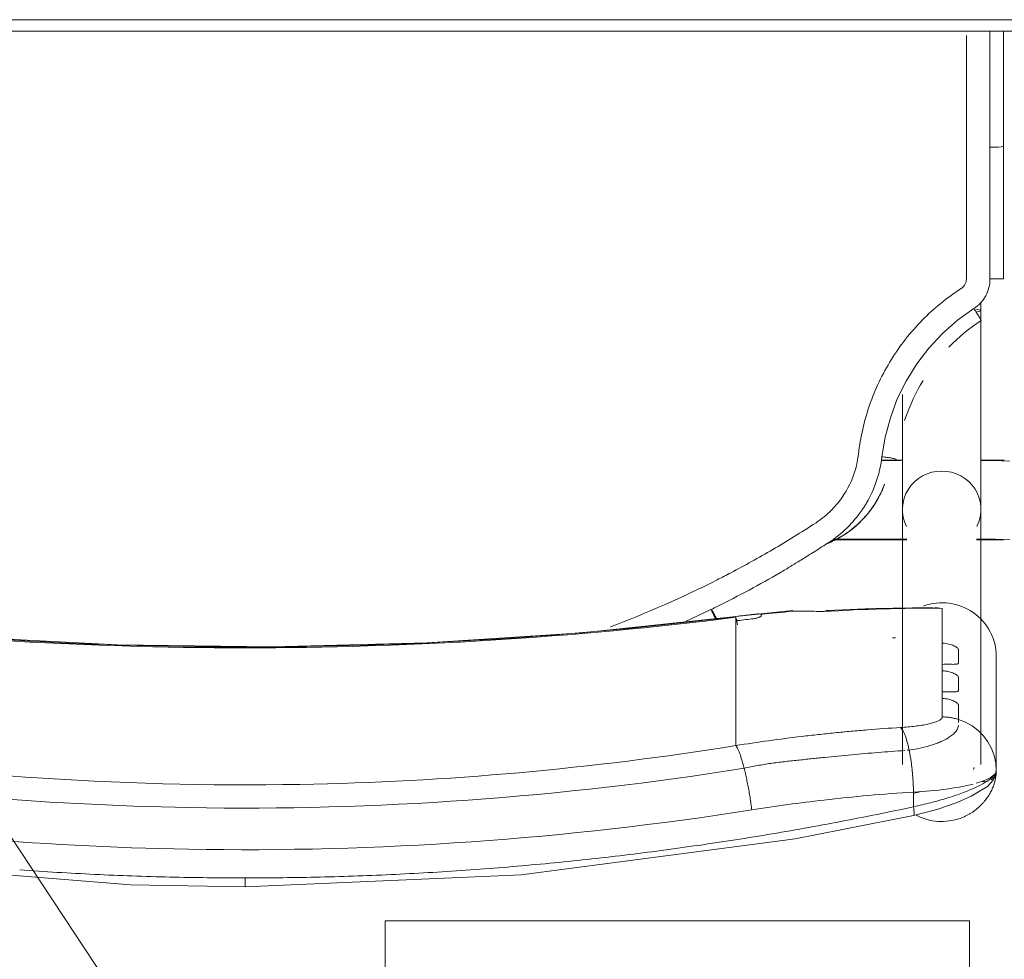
# Model space of a CAD drawing. Header units: metres. Extents: x 2.9 to 42.3, y -72.9 to -49.3.
# Tile 46 of 256: x 9.259 to 9.519, y -65.37 to -65.122. Entities that reach past the tile are written whole.
import ezdxf

# ---------------------------------------------------------------- set-up
doc = ezdxf.new("R2010")
doc.units = ezdxf.units.M
doc.linetypes.add('Oculto 1_5', pattern=[0.0022, 0.0015, -0.0007])
for name, color, linetype, lineweight in [('A-DETL', 7, 'Oculto 1_5', 18), ('G-IMPT', 7, 'Continuous', 18), ('I-FURN', 7, 'Continuous', 18)]:
    doc.layers.add(name, color=color, linetype=linetype, lineweight=lineweight)
doc.layers.add('M-HVAC-CDFF-IDEN', color=1, linetype='Continuous', lineweight=9, true_color=0xff0000)

# ---------------------------------------------------------------- blocks, each defined once
blk = doc.blocks.new('ConjuntoParaAlunoTamanho6 - CJA06_ConjuntoParaAlunoTamanho6-V15-2PAV')
at = {"layer": 'I-FURN', "color": 253, "true_color": 0xaaaaaa}
for p, q in [((-0.1979, 0.25969), (-0.1979, 0.22964)), ((-0.19385, 0.25812), (-0.19385, 0.19097)), ((-0.19207, 0.25896), (-0.19202, 0.25906)), ((-0.19202, 0.25906), (-0.19192, 0.25949)), ((-0.17315, 0.19097), (-0.17315, 0.25812)), ((-0.19734, 0.2558), (-0.19665, 0.25395)), ((-0.17493, 0.25435), (-0.17437, 0.25441)), ((-0.19665, 0.25395), (-0.1957, 0.25221)), ((-0.1957, 0.25221), (-0.19451, 0.25062)), ((-0.12923, 0.2438), (-0.12923, 0.25317)), ((-0.12923, 0.24214), (-0.12923, 0.2438)), ((-0.12923, 0.24214), (-0.12923, 0.23653)), ((-0.18366, 0.24073), (-0.18366, 0.23904)), ((-0.12923, 0.23653), (-0.12923, 0.23486)), ((-0.12923, 0.23486), (-0.12923, 0.22925)), ((-0.18366, 0.23345), (-0.18366, 0.23176)), ((-0.12923, 0.22925), (-0.12923, 0.22759)), ((-0.18366, 0.22617), (-0.18366, 0.21701)), ((-0.12923, 0.22759), (-0.12923, 0.22197)), ((-0.12923, 0.22197), (-0.12923, 0.22031)), ((-0.14414, 0.21757), (-0.12926, 0.21915)), ((-0.11598, 0.22048), (-0.1227, 0.21732)), ((-0.18366, 0.21701), (-0.1818, 0.21679)), ((-0.19271, 0.19894), (-0.2, 0.19894)), ((-0.19271, 0.19879), (-0.19385, 0.19879)), ((-0.19385, 0.19879), (-0.19385, 0.19845)), ((-0.19385, 0.19845), (-0.19385, 0.19764)), ((-0.15474, 0.19894), (-0.17429, 0.19894)), ((-0.15494, 0.19879), (-0.17429, 0.19879)), ((-0.19385, 0.19367), (-0.19385, 0.1916)), ((-0.19385, 0.18688), (-0.19385, 0.18582)), ((-0.19385, 0.18371), (-0.19385, 0.18582)), ((-0.19385, 0.17809), (-0.19385, 0.18068)), ((-0.2, 0.17794), (-0.19377, 0.17794)), ((-0.17323, 0.17794), (-0.1676, 0.17794)), ((-0.17268, 0.17809), (-0.16757, 0.17809)), ((-0.19385, 0.13857), (-0.19385, 0.13643)), ((-0.19983, 0.13021), (-0.19982, 0.0953)), ((-0.19982, 0.06488), (-0.19982, 0.0953)), ((-0.19982, 0.0953), (-0.19982, 0.09529)), ((-0.19623, 0.09556), (-0.19738, 0.09554)), ((0.247, 0.06497), (-0.247, 0.06497)), ((0.247, 0.06497), (-0.247, 0.06497))]:
    blk.add_line(p, q, dxfattribs=at)
at = {"layer": 'I-FURN', "color": 253, "true_color": 0xaaaaaa, "flags": 128}
for points in [[(0.0001, 0.2904), (-0.07267, 0.28721), (-0.14486, 0.2777), (-0.17603, 0.27161)], [(0.17623, 0.27161), (0.10331, 0.28398), (0.03018, 0.28985), (0.0001, 0.2904)], [(-0.17603, 0.27161), (-0.18218, 0.26997), (-0.18761, 0.26812), (-0.19131, 0.26652), (-0.19557, 0.2639), (-0.19708, 0.26226), (-0.19765, 0.26113), (-0.1979, 0.25971)], [(-0.17607, 0.26928), (-0.17607, 0.26831), (-0.17607, 0.26734), (-0.17607, 0.26637), (-0.17607, 0.2654)], [(-0.1979, 0.24468), (-0.1979, 0.2522), (-0.1979, 0.25971)], [(-0.1979, 0.25969), (-0.19776, 0.25773), (-0.19734, 0.2558)], [(-0.1979, 0.25969), (-0.1979, 0.25218), (-0.1979, 0.24467), (-0.1979, 0.23715), (-0.1979, 0.22964)], [(-0.19451, 0.25062), (-0.19311, 0.2492), (-0.19152, 0.24799)], [(-0.19152, 0.24799), (-0.18977, 0.24701), (-0.1879, 0.24628)], [(-0.1879, 0.24243), (-0.1879, 0.24339), (-0.1879, 0.24435), (-0.1879, 0.24532), (-0.1879, 0.24628)], [(-0.18366, 0.24561), (-0.18366, 0.24439), (-0.18366, 0.24317), (-0.18366, 0.24195), (-0.18366, 0.24073)], [(-0.18366, 0.23904), (-0.18366, 0.23764), (-0.18366, 0.23624), (-0.18366, 0.23485), (-0.18366, 0.23345)], [(-0.1879, 0.23515), (-0.1879, 0.23603), (-0.1879, 0.23692), (-0.1879, 0.2378), (-0.1879, 0.23868)], [(-0.1879, 0.22787), (-0.1879, 0.22876), (-0.1879, 0.22964), (-0.1879, 0.23052), (-0.1879, 0.23141)], [(-0.18366, 0.23176), (-0.18366, 0.23036), (-0.18366, 0.22897), (-0.18366, 0.22757), (-0.18366, 0.22617)], [(-0.12926, 0.21915), (-0.08865, 0.22342), (-0.0479, 0.2261), (-0.00707, 0.22717), (0.03376, 0.22666), (0.07455, 0.22454), (0.11521, 0.22083), (0.12946, 0.21915)], [(-0.1359, 0.2187), (-0.1359, 0.21878), (-0.1359, 0.21886), (-0.1359, 0.21893), (-0.1359, 0.21901)], [(-0.12923, 0.22031), (-0.12923, 0.22007), (-0.12923, 0.21984), (-0.12923, 0.21961), (-0.12923, 0.21937)], [(-0.18111, 0.21677), (-0.16533, 0.21701), (-0.15331, 0.21761)], [(-0.20148, 0.19894), (-0.19961, 0.19888), (-0.19772, 0.19883), (-0.19583, 0.1988), (-0.19394, 0.19879), (-0.19385, 0.19879)], [(-0.20144, 0.17823), (-0.19935, 0.17816), (-0.19725, 0.17811), (-0.19515, 0.17809), (-0.19385, 0.17809)], [(-0.19385, 0.13857), (-0.19385, 0.14057), (-0.19385, 0.14257), (-0.19385, 0.14457), (-0.19385, 0.14656), (-0.19385, 0.14855), (-0.19385, 0.15053), (-0.19385, 0.15249), (-0.19385, 0.15444), (-0.19385, 0.15637), (-0.19385, 0.15827), (-0.19385, 0.16015), (-0.19385, 0.162), (-0.19385, 0.16382), (-0.19385, 0.1656), (-0.19385, 0.16735), (-0.19385, 0.16905), (-0.19385, 0.17071), (-0.19385, 0.17233), (-0.19385, 0.1739), (-0.19385, 0.17541), (-0.19385, 0.17687), (-0.19385, 0.17828), (-0.19385, 0.17963), (-0.19385, 0.18092), (-0.19385, 0.18215), (-0.19385, 0.18331), (-0.19385, 0.18441), (-0.19385, 0.18544), (-0.19385, 0.1864), (-0.19385, 0.18729), (-0.19385, 0.1881), (-0.19385, 0.18885), (-0.19385, 0.18951), (-0.19385, 0.19011), (-0.19385, 0.19062), (-0.19385, 0.19097)], [(-0.17315, 0.19097), (-0.17315, 0.19051), (-0.17315, 0.18998), (-0.17315, 0.18937), (-0.17315, 0.18869), (-0.17315, 0.18793), (-0.17315, 0.1871), (-0.17315, 0.18619), (-0.17315, 0.18522), (-0.17315, 0.18417), (-0.17315, 0.18306), (-0.17315, 0.18188), (-0.17315, 0.18064), (-0.17315, 0.17934), (-0.17315, 0.17798), (-0.17315, 0.17656), (-0.17315, 0.17508), (-0.17315, 0.17355), (-0.17315, 0.17198), (-0.17315, 0.17035), (-0.17315, 0.16868), (-0.17315, 0.16696), (-0.17315, 0.16521), (-0.17315, 0.16342), (-0.17315, 0.16159), (-0.17315, 0.16066)], [(-0.16841, 0.18438), (-0.16841, 0.18437), (-0.16841, 0.18435), (-0.16841, 0.18434), (-0.16841, 0.18432)], [(-0.16774, 0.17706), (-0.16861, 0.17188), (-0.16997, 0.16679), (-0.17181, 0.16185), (-0.17415, 0.15713), (-0.17693, 0.15265), (-0.18013, 0.14846), (-0.18374, 0.14461), (-0.18771, 0.14113), (-0.19199, 0.13805)], [(-0.19623, 0.13025), (-0.19623, 0.12331), (-0.19623, 0.11637), (-0.19623, 0.10942), (-0.19623, 0.10249), (-0.19623, 0.09556)], [(-0.19738, 0.09554), (-0.19841, 0.0955), (-0.1992, 0.09544), (-0.19969, 0.09537), (-0.19982, 0.0953)], [(0.247, 0.06197), (0.1235, 0.06197), (0, 0.06197), (-0.1235, 0.06197), (-0.247, 0.06197)], [(-0.247, 0.06197), (-0.1235, 0.06197), (0, 0.06197), (0.1235, 0.06197), (0.247, 0.06197)]]:
    blk.add_lwpolyline(points, dxfattribs=at)
at = {"layer": 'I-FURN', "color": 253, "true_color": 0xaaaaaa}
for centre, major_axis, ratio, start_param, end_param in [((-0.1835, 0.22964), (-0.0144, 0), 0.978148, 0, 1.909658), ((0.0001, -0.77159), (1.0211, 0), 0.978148, 1.443771, 1.697822), ((0.0001, -0.77117), (1.0209, 0), 0.978148, 1.443771, 1.697822), ((-0.17927, 0.60128), (0.385, 0), 0.978148, 4.732926, 4.735013), ((-0.1305, 0.22908), (-0.00124, 0.00992), 0.026339, 2.463316, 2.789234), ((-0.17927, 0.60263), (0.395, 0), 0.978148, 4.801491, 4.822541), ((-0.17927, 0.60356), (0.395, 0), 0.978148, 4.828782, 4.839414), ((-0.17927, 0.60221), (0.3948, 0), 0.978148, 4.828842, 4.839414), ((-0.17927, 0.60336), (0.395, 0), 0.978148, 4.701279, 4.780293), ((-0.14501, 0.22754), (-0.00087, 0.00996), 0.018501, 2.957526, 3.350225), ((-0.1835, 0.19097), (0.01035, 0), 0.978148, 2.686587, 4.712389), ((-0.1835, 0.19097), (0.01035, 0), 0.978148, 4.712389, 6.738191), ((-0.1835, 0.13857), (0.01035, 0), 0.069756, 2.648425, 3.665191)]:
    blk.add_ellipse(centre, major_axis=major_axis, ratio=ratio, start_param=start_param, end_param=end_param, dxfattribs=at)
for points in [[(0.0001, 0.29036), (0.0001, 0.29029), (0.0001, 0.29001), (0.0001, 0.28916), (0.0001, 0.28841), (0.0001, 0.28802)], [(-0.05929, 0.28591), (-0.06588, 0.28544), (-0.07245, 0.28489), (-0.07901, 0.28427)], [(-0.03953, 0.28708), (-0.04612, 0.28677), (-0.05271, 0.28638), (-0.05929, 0.28591)], [(-0.01972, 0.28779), (-0.02633, 0.28763), (-0.03293, 0.2874), (-0.03953, 0.28708)], [(0.0001, 0.28802), (-0.00651, 0.28802), (-0.01312, 0.28795), (-0.01972, 0.28779)], [(0.01992, 0.28779), (0.01332, 0.28795), (0.00671, 0.28802), (0.0001, 0.28802)], [(0.03973, 0.28708), (0.03313, 0.2874), (0.02653, 0.28763), (0.01992, 0.28779)], [(0.0595, 0.28591), (0.05292, 0.28638), (0.04633, 0.28677), (0.03973, 0.28708)], [(-0.07901, 0.28427), (-0.08557, 0.28365), (-0.09211, 0.28295), (-0.09864, 0.28217)], [(-0.09864, 0.28217), (-0.10517, 0.28139), (-0.11169, 0.28054), (-0.11819, 0.27961)], [(-0.11819, 0.27961), (-0.12468, 0.27869), (-0.13116, 0.27768), (-0.13762, 0.27661)], [(-0.13762, 0.27661), (-0.14407, 0.27553), (-0.15051, 0.27438), (-0.15692, 0.27316)], [(-0.15692, 0.27316), (-0.16332, 0.27194), (-0.16971, 0.27065), (-0.17607, 0.26928)], [(-0.13346, 0.2701), (-0.13339, 0.26956), (-0.13324, 0.26848), (-0.133, 0.26684), (-0.13272, 0.2652), (-0.13242, 0.26359), (-0.13211, 0.26203), (-0.13178, 0.26053), (-0.13155, 0.25959), (-0.13144, 0.25914)], [(-0.17607, 0.2654), (-0.17914, 0.26523), (-0.18504, 0.2647), (-0.18981, 0.26382), (-0.19177, 0.26331)], [(-0.17609, 0.26577), (-0.1767, 0.26561), (-0.17731, 0.26545), (-0.17791, 0.26528)], [(-0.17607, 0.2654), (-0.17606, 0.26498), (-0.17604, 0.26413), (-0.17598, 0.26285), (-0.1759, 0.26156), (-0.17579, 0.26028), (-0.17566, 0.25902), (-0.17551, 0.25778), (-0.17533, 0.25659), (-0.17514, 0.25544), (-0.175, 0.25471), (-0.17493, 0.25435)], [(-0.12923, 0.25317), (-0.12932, 0.25327), (-0.1295, 0.25353), (-0.1298, 0.25409), (-0.13011, 0.25481), (-0.13044, 0.25568), (-0.13077, 0.2567), (-0.1311, 0.25786), (-0.13133, 0.2587), (-0.13144, 0.25914)], [(-0.17493, 0.25435), (-0.17484, 0.25392), (-0.17465, 0.25308), (-0.17435, 0.25195), (-0.17403, 0.25093), (-0.17369, 0.25006), (-0.17335, 0.24934), (-0.173, 0.24877), (-0.17277, 0.2485), (-0.17265, 0.2484)], [(-0.12923, 0.25317), (-0.13213, 0.25271), (-0.13792, 0.25185), (-0.14371, 0.2511), (-0.14661, 0.25076)], [(-0.15964, 0.24939), (-0.16109, 0.24926), (-0.16254, 0.24913), (-0.16398, 0.24902)], [(-0.1553, 0.2498), (-0.15675, 0.24966), (-0.15819, 0.24952), (-0.15964, 0.24939)], [(-0.15095, 0.25026), (-0.1524, 0.2501), (-0.15385, 0.24995), (-0.1553, 0.2498)], [(-0.14661, 0.25076), (-0.14806, 0.25058), (-0.14951, 0.25042), (-0.15095, 0.25026)], [(-0.16398, 0.24902), (-0.16687, 0.24878), (-0.16977, 0.24858), (-0.17265, 0.2484)], [(-0.1879, 0.24628), (-0.18756, 0.24617), (-0.18687, 0.24599), (-0.18581, 0.24578), (-0.18474, 0.24565), (-0.18402, 0.24561), (-0.18366, 0.24561)], [(-0.09625, 0.22184), (-0.10584, 0.21825), (-0.1152, 0.21414), (-0.12434, 0.2095)], [(-0.1359, 0.21901), (-0.1359, 0.21905), (-0.13586, 0.21912), (-0.13573, 0.21923), (-0.13549, 0.21935), (-0.13518, 0.21946), (-0.13479, 0.21957), (-0.13436, 0.21967), (-0.1339, 0.21974), (-0.13357, 0.21979), (-0.1334, 0.21981)], [(-0.13585, 0.2186), (-0.13587, 0.21862), (-0.13589, 0.21865), (-0.1359, 0.21868), (-0.1359, 0.2187)], [(-0.12289, 0.21723), (-0.12304, 0.21753), (-0.12319, 0.21783), (-0.12334, 0.21813)], [(-0.15397, 0.21772), (-0.15349, 0.21752), (-0.153, 0.21758), (-0.15247, 0.21788)], [(-0.15247, 0.21788), (-0.15113, 0.21782), (-0.1484, 0.21775), (-0.14556, 0.21776), (-0.14412, 0.21779)], [(-0.12436, 0.21651), (-0.12717, 0.21512), (-0.13276, 0.21224), (-0.13826, 0.20916), (-0.14098, 0.20758)], [(-0.1227, 0.21732), (-0.12297, 0.21719), (-0.12353, 0.21692), (-0.12408, 0.21665), (-0.12436, 0.21651)], [(-0.12798, 0.20762), (-0.13157, 0.20574), (-0.13889, 0.20168), (-0.14651, 0.19698), (-0.1504, 0.19445)], [(-0.12434, 0.2095), (-0.12494, 0.2092), (-0.12615, 0.20858), (-0.12737, 0.20794), (-0.12798, 0.20762)], [(-0.14098, 0.20758), (-0.14188, 0.20704), (-0.14368, 0.20597), (-0.14546, 0.20487), (-0.14635, 0.20432)], [(-0.14638, 0.20431), (-0.14762, 0.20355), (-0.1501, 0.202), (-0.15256, 0.20043), (-0.15378, 0.19963)], [(-0.16501, 0.19076), (-0.16447, 0.19151), (-0.16331, 0.19295), (-0.16135, 0.19493), (-0.15919, 0.19669), (-0.15764, 0.19771), (-0.15683, 0.19818)], [(-0.15378, 0.19963), (-0.1555, 0.19851), (-0.15869, 0.19594), (-0.16134, 0.1928), (-0.1625, 0.1911)], [(-0.1568, 0.1982), (-0.15576, 0.1988), (-0.15475, 0.1993), (-0.15376, 0.19971)], [(-0.1504, 0.19445), (-0.15113, 0.19396), (-0.15256, 0.19293), (-0.15386, 0.19174), (-0.15448, 0.19112)], [(-0.1625, 0.1911), (-0.16271, 0.1908), (-0.16313, 0.19018), (-0.16352, 0.18955), (-0.16371, 0.18924)], [(-0.15448, 0.19112), (-0.15645, 0.18912), (-0.15969, 0.18452), (-0.16124, 0.17915), (-0.16156, 0.17636)], [(-0.16371, 0.18924), (-0.16479, 0.18738), (-0.16656, 0.18343), (-0.1675, 0.1792), (-0.16774, 0.17706)], [(-0.16774, 0.17706), (-0.16823, 0.17712), (-0.16921, 0.17725), (-0.17046, 0.17746), (-0.17128, 0.17766), (-0.17147, 0.17776), (-0.17146, 0.1778)], [(-0.1854, 0.14823), (-0.18797, 0.14558), (-0.19084, 0.14321), (-0.19391, 0.14119)], [(-0.19391, 0.14119), (-0.19393, 0.14119), (-0.19385, 0.14103), (-0.19344, 0.14033), (-0.19278, 0.13928), (-0.19225, 0.13846), (-0.19199, 0.13805)], [(-0.19199, 0.13805), (-0.19265, 0.13762), (-0.19383, 0.13663), (-0.19519, 0.13473), (-0.19604, 0.13255), (-0.19622, 0.13104), (-0.19623, 0.13025)], [(-0.18863, 0.13277), (-0.18884, 0.13263), (-0.18922, 0.13231), (-0.18966, 0.1317), (-0.18994, 0.13099), (-0.19, 0.1305), (-0.19, 0.13025)], [(-0.19623, 0.13025), (-0.19672, 0.13025), (-0.1977, 0.13025), (-0.19891, 0.13024), (-0.19969, 0.13022), (-0.19984, 0.13021), (-0.19982, 0.1302)], [(-0.19982, 0.12147), (-0.19982, 0.12438), (-0.19982, 0.12729), (-0.19982, 0.1302)], [(-0.19982, 0.1302), (-0.19982, 0.12438), (-0.19982, 0.11273), (-0.19982, 0.1011), (-0.19982, 0.09529)], [(-0.19982, 0.09528), (-0.19982, 0.1011), (-0.19982, 0.10691), (-0.19982, 0.11273)], [(-0.19982, 0.09529), (-0.19982, 0.08515), (-0.19982, 0.07502), (-0.19982, 0.06488)], [(-0.19982, 0.06488), (-0.19982, 0.06837), (-0.19982, 0.07185), (-0.19982, 0.07534)]]:
    blk.add_open_spline(points, degree=3, dxfattribs=at)
for points, knots in [([(-0.13346, 0.2701), (-0.0847, 0.2778), (0.00519, 0.28415), (0.09466, 0.27626), (0.13366, 0.2701)], [-1, -1, -1, -1, -0.444444, 0, 0, 0, 0]), ([(-0.1979, 0.25971), (-0.1979, 0.26019), (-0.19783, 0.26127), (-0.19747, 0.26287), (-0.19695, 0.2643), (-0.19642, 0.26543), (-0.19585, 0.26637), (-0.19534, 0.26711), (-0.19492, 0.26766), (-0.19447, 0.26819), (-0.19382, 0.2689), (-0.19291, 0.26975), (-0.1919, 0.27053), (-0.19105, 0.27107), (-0.1904, 0.27144), (-0.18973, 0.27177), (-0.18883, 0.27217), (-0.18719, 0.27275), (-0.18474, 0.2732), (-0.18174, 0.27315), (-0.17906, 0.27255), (-0.17745, 0.27187), (-0.17679, 0.27153)], [0, 0, 0, 0, 0.0625, 0.125, 0.15625, 0.1875, 0.21875, 0.234375, 0.25, 0.265625, 0.28125, 0.3125, 0.34375, 0.359375, 0.375, 0.390625, 0.40625, 0.4375, 0.5, 0.5625, 0.625, 0.6721865, 0.6721865, 0.6721865, 0.6721865]), ([(-0.1761, 0.27156), (-0.17616, 0.27149), (-0.17627, 0.27106), (-0.17619, 0.27003), (-0.17607, 0.26928)], [0.625, 0.625, 0.625, 0.625, 0.75, 1, 1, 1, 1]), ([(-0.17607, 0.2654), (-0.1682, 0.2659), (-0.154, 0.26716), (-0.13977, 0.2691), (-0.13346, 0.2701)], [-1, -1, -1, -1, -0.444444, 0, 0, 0, 0]), ([(-0.13144, 0.25914), (-0.08343, 0.26683), (0.00512, 0.27318), (0.09323, 0.26529), (0.13164, 0.25914)], [-1, -1, -1, -1, -0.444444, 0, 0, 0, 0]), ([(-0.1979, 0.25971), (-0.1979, 0.26034), (-0.19688, 0.26187), (-0.19282, 0.26411), (-0.18865, 0.26578), (-0.18491, 0.26704), (-0.18064, 0.26823), (-0.1776, 0.26895), (-0.17607, 0.26928)], [0, 0, 0, 0, 0.25, 0.5, 0.625, 0.75, 0.875, 1, 1, 1, 1]), ([(-0.19258, 0.26309), (-0.19416, 0.26264), (-0.1969, 0.26156), (-0.1979, 0.26035), (-0.1979, 0.25969)], [0.5354578, 0.5354578, 0.5354578, 0.5354578, 0.75, 1, 1, 1, 1]), ([(-0.1965, 0.2622), (-0.19671, 0.26207), (-0.1971, 0.26176), (-0.19769, 0.26096), (-0.1979, 0.26021), (-0.1979, 0.25971)], [0.75, 0.75, 0.75, 0.75, 0.8125, 0.875, 1, 1, 1, 1]), ([(-0.19421, 0.2626), (-0.1945, 0.26266), (-0.19502, 0.2627), (-0.19554, 0.2626), (-0.19576, 0.26254)], [0.5473049, 0.5473049, 0.5473049, 0.5473049, 0.625, 0.6812684, 0.6812684, 0.6812684, 0.6812684]), ([(0.12943, 0.25317), (0.08224, 0.26075), (-0.00484, 0.26702), (-0.09148, 0.25924), (-0.12923, 0.25317)], [-1, -1, -1, -1, -0.444444, 0, 0, 0, 0]), ([(-0.17381, 0.25447), (-0.17147, 0.25462), (-0.16677, 0.25497), (-0.1597, 0.25557), (-0.1538, 0.25614), (-0.14908, 0.25663), (-0.14554, 0.25703), (-0.14198, 0.25739), (-0.13843, 0.25782), (-0.13492, 0.25842), (-0.13259, 0.25889), (-0.13144, 0.25914)], [0, 0, 0, 0, 0.166667, 0.333333, 0.5, 0.583333, 0.666667, 0.75, 0.833333, 0.916667, 1, 1, 1, 1]), ([(-0.1879, 0.24778), (-0.18791, 0.24829), (-0.1875, 0.24933), (-0.18588, 0.25077), (-0.184, 0.25182), (-0.1824, 0.2525), (-0.17978, 0.25344), (-0.17715, 0.25404), (-0.17493, 0.25435)], [0, 0, 0, 0, 0.2, 0.4, 0.55, 0.625, 0.7, 1, 1, 1, 1]), ([(-0.1879, 0.24628), (-0.1879, 0.24644), (-0.1879, 0.2467), (-0.1879, 0.247), (-0.1879, 0.2471)], [0, 0, 0, 0, 0.4, 0.6, 0.6, 0.6, 0.6]), ([(-0.17265, 0.2484), (-0.17333, 0.24836), (-0.17532, 0.24821), (-0.17777, 0.24791), (-0.17985, 0.24753), (-0.18163, 0.2471), (-0.18322, 0.24646), (-0.18366, 0.2459), (-0.18366, 0.24561)], [-1, -1, -1, -1, -0.888889, -0.666667, -0.555556, -0.444444, -0.222222, 0, 0, 0, 0]), ([(-0.18366, 0.24073), (-0.18428, 0.24075), (-0.18512, 0.24088), (-0.18609, 0.24117), (-0.18671, 0.24142), (-0.18723, 0.2417), (-0.18762, 0.24198), (-0.18784, 0.24222), (-0.1879, 0.24236), (-0.1879, 0.24243)], [0, 0, 0, 0, 0.25, 0.375, 0.5, 0.625, 0.75, 0.875, 1, 1, 1, 1]), ([(-0.1879, 0.23868), (-0.1879, 0.23875), (-0.18784, 0.23885), (-0.18762, 0.23896), (-0.18723, 0.23902), (-0.18671, 0.23904), (-0.18609, 0.23904), (-0.18512, 0.23903), (-0.18428, 0.23902), (-0.18366, 0.23904)], [0, 0, 0, 0, 0.125, 0.25, 0.375, 0.5, 0.625, 0.75, 1, 1, 1, 1]), ([(-0.18366, 0.23345), (-0.18428, 0.23348), (-0.18512, 0.2336), (-0.18609, 0.23389), (-0.18671, 0.23414), (-0.18723, 0.23442), (-0.18762, 0.2347), (-0.18784, 0.23494), (-0.1879, 0.23508), (-0.1879, 0.23515)], [0, 0, 0, 0, 0.25, 0.375, 0.5, 0.625, 0.75, 0.875, 1, 1, 1, 1]), ([(-0.1879, 0.23141), (-0.1879, 0.23147), (-0.18784, 0.23158), (-0.18762, 0.23168), (-0.18723, 0.23174), (-0.18671, 0.23176), (-0.18609, 0.23176), (-0.18512, 0.23175), (-0.18428, 0.23175), (-0.18366, 0.23176)], [0, 0, 0, 0, 0.125, 0.25, 0.375, 0.5, 0.625, 0.75, 1, 1, 1, 1]), ([(-0.18366, 0.22617), (-0.18428, 0.2262), (-0.18512, 0.22633), (-0.18609, 0.22661), (-0.18671, 0.22687), (-0.18723, 0.22714), (-0.18762, 0.22742), (-0.18784, 0.22767), (-0.1879, 0.22781), (-0.1879, 0.22787)], [0, 0, 0, 0, 0.25, 0.375, 0.5, 0.625, 0.75, 0.875, 1, 1, 1, 1]), ([(-0.1334, 0.21866), (-0.1337, 0.21862), (-0.13425, 0.21856), (-0.13488, 0.2185), (-0.13529, 0.21849), (-0.13555, 0.2185), (-0.13573, 0.21853), (-0.13582, 0.21857), (-0.13585, 0.2186)], [0, 0, 0, 0, 0.25, 0.5, 0.625, 0.75, 0.875, 1, 1, 1, 1]), ([(-0.12335, 0.21813), (-0.12356, 0.21856), (-0.12385, 0.21915), (-0.12409, 0.21966), (-0.12415, 0.21979)], [0, 0, 0, 0, 0.25, 0.3502596, 0.3502596, 0.3502596, 0.3502596]), ([(-0.12388, 0.21967), (-0.12372, 0.21936), (-0.12333, 0.2186), (-0.12291, 0.21776), (-0.1227, 0.21732)], [0.5302375, 0.5302375, 0.5302375, 0.5302375, 0.75, 1, 1, 1, 1]), ([(-0.1535, 0.1999), (-0.15406, 0.19967), (-0.15585, 0.19886), (-0.15753, 0.19787), (-0.15863, 0.1971)], [0.6367527, 0.6367527, 0.6367527, 0.6367527, 0.75, 1, 1, 1, 1]), ([(-0.15863, 0.1971), (-0.16081, 0.19558), (-0.16383, 0.19273), (-0.16686, 0.18807), (-0.16796, 0.18563), (-0.16841, 0.18438)], [0, 0, 0, 0, 0.5, 0.75, 1, 1, 1, 1]), ([(-0.16841, 0.18432), (-0.16799, 0.18547), (-0.16725, 0.18714), (-0.16604, 0.18925), (-0.16537, 0.19026), (-0.16501, 0.19076)], [0, 0, 0, 0, 0.5, 0.75, 1, 1, 1, 1]), ([(-0.16156, 0.17636), (-0.16208, 0.17191), (-0.16353, 0.16549), (-0.16692, 0.15729), (-0.1701, 0.15145), (-0.17391, 0.14602), (-0.17976, 0.13936), (-0.18487, 0.13521), (-0.18863, 0.13277)], [0, 0, 0, 0, 0.25, 0.375, 0.5, 0.625, 0.75, 1, 1, 1, 1]), ([(-0.17372, 0.16756), (-0.17378, 0.16737), (-0.17503, 0.16366), (-0.17671, 0.16011), (-0.17864, 0.15696)], [0.2363031, 0.2363031, 0.2363031, 0.2363031, 0.25, 0.5, 0.5, 0.5, 0.5]), ([(-0.19, 0.13025), (-0.19, 0.12863), (-0.19, 0.12547), (-0.19, 0.12092), (-0.19, 0.1173), (-0.19, 0.1145), (-0.19, 0.11243), (-0.19, 0.11052), (-0.19, 0.10828), (-0.19, 0.10624), (-0.19, 0.10408), (-0.19, 0.10228), (-0.19, 0.10023), (-0.19, 0.09774), (-0.19, 0.09515), (-0.19, 0.09189), (-0.19, 0.08842), (-0.19, 0.08419), (-0.19, 0.08049), (-0.19, 0.07684), (-0.19, 0.07351), (-0.19, 0.07081), (-0.19, 0.0683), (-0.19, 0.06666), (-0.19, 0.06612)], [0, 0, 0, 0, 0.03125, 0.0625, 0.09375, 0.109375, 0.125, 0.140625, 0.15625, 0.1875, 0.203125, 0.21875, 0.234375, 0.25, 0.265625, 0.28125, 0.3125, 0.328125, 0.34375, 0.359375, 0.3671875, 0.375, 0.3828125, 0.3865101, 0.3865101, 0.3865101, 0.3865101]), ([(-0.19623, 0.06488), (-0.19623, 0.06802), (-0.19623, 0.0747), (-0.19623, 0.0849), (-0.19623, 0.09203), (-0.19623, 0.09556)], [0.8397159, 0.8397159, 0.8397159, 0.8397159, 0.8888889, 0.9444444, 1, 1, 1, 1])]:
    blk.add_open_spline(points, degree=3, knots=knots, dxfattribs=at)
blk = doc.blocks.new('4 GRE - ESCOLA DE CINEMA E AUDIOVISUAL CINE REX R07_rvt-1-2PAV')
at = {"layer": 'I-FURN', "color": 253, "lineweight": 18, "true_color": 0xaaaaaa, "rotation": 180}
blk.add_blockref('ConjuntoParaAlunoTamanho6 - CJA06_ConjuntoParaAlunoTamanho6-V15-2PAV', (9.31867, -65.06045), dxfattribs=at)
blk = doc.blocks.new('AH-0-AG 225x125 - TROX_AH-AG_225x125_dxf_QMODEL_75664288_3cba_4a5b_8d31_a151b352ee63-899046-2PAV')
at = {"layer": 'A-DETL', "color": 1, "linetype": 'Continuous', "true_color": 0xff0000}
for p, q in [((0.127, 0.077), (-0.127, 0.077)), ((0.127, -0.077), (0.127, 0.077)), ((-0.127, -0.077), (0.127, -0.077))]:
    blk.add_line(p, q, dxfattribs=at)
at = {"layer": 'G-IMPT', "color": 1, "true_color": 0xff0000}
for p, q in [((0.127, 0.077), (-0.127, 0.077)), ((0.127, 0.077), (-0.127, 0.077)), ((0.127, -0.077), (0.127, 0.077)), ((0.127, -0.077), (0.127, 0.077)), ((0.127, -0.077), (0.08262, -0.077)), ((0.08262, -0.077), (0.127, -0.077))]:
    blk.add_line(p, q, dxfattribs=at)
blk = doc.blocks.new('AH-0-AG 225x125 - TROX_AH-AG_225x125_dxf-899045-2PAV')
blk.add_blockref('AH-0-AG 225x125 - TROX_AH-AG_225x125_dxf_QMODEL_75664288_3cba_4a5b_8d31_a151b352ee63-899046-2PAV', (0, 0))
blk = doc.blocks.new('AH-0-AG 225x125 - AH-0-AG 225x125-899145-2PAV')
blk.add_blockref('AH-0-AG 225x125 - TROX_AH-AG_225x125_dxf-899045-2PAV', (0, 0))

msp = doc.modelspace()

# ---------------------------------------------------------------- linework, layer by layer
at = {"layer": 'M-HVAC-CDFF-IDEN'}
msp.add_line((9.3555, -65.48679), (9.20782, -65.26363), dxfattribs=at)

# ---------------------------------------------------------------- block references
at = {"lineweight": 5}
msp.add_blockref('4 GRE - ESCOLA DE CINEMA E AUDIOVISUAL CINE REX R07_rvt-1-2PAV', (0, 0), dxfattribs=at)
at = {"layer": 'A-DETL', "color": 1, "linetype": 'Continuous', "true_color": 0xff0000, "rotation": 89.9999999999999}
msp.add_blockref('AH-0-AG 225x125 - AH-0-AG 225x125-899145-2PAV', (9.4325, -65.48679), dxfattribs=at)

doc.saveas('drawing.dxf')
